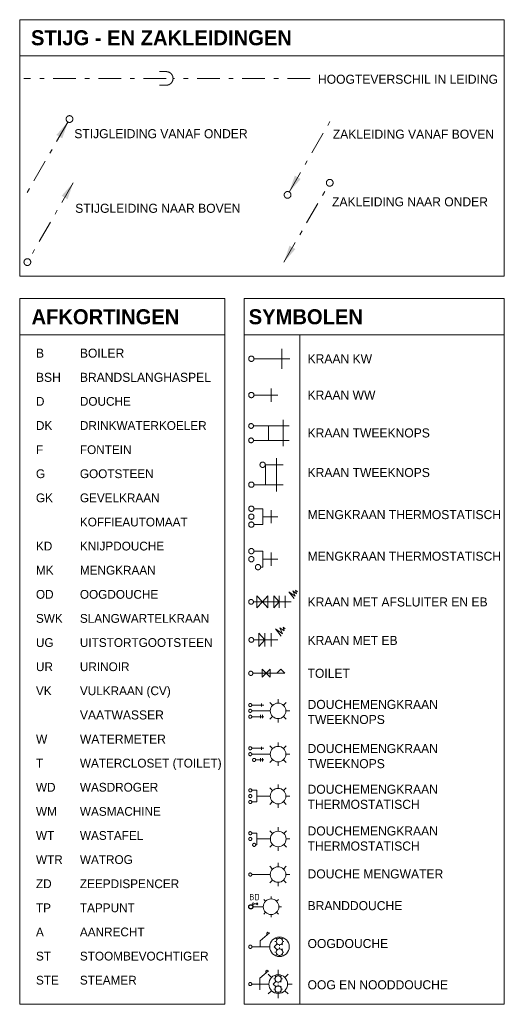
# Model space of a CAD drawing. Header units: millimetres. Extents: x -110 to 115249113, y -20 to 551969128.
# Tile 2 of 17: x 115108950 to 115114310, y 551925400 to 551936287. Entities that reach past the tile are written whole.
import ezdxf
from ezdxf.enums import TextEntityAlignment as Align

# ---------------------------------------------------------------- set-up
doc = ezdxf.new("R2010")
doc.units = ezdxf.units.MM
doc.header["$LTSCALE"] = 50
for name, pattern in [('2322109', [10, 5, -2, 1, -2]), ('2322109_a', [10, 5, -2, 1, -2]), ('2322110', [10, 5, -1, 1, -1, 1, -1])]:
    doc.linetypes.add(name, pattern=pattern)
doc.layers.get('0').update_dxf_attribs({"lineweight": 5})
doc.layers.add('CAG RENVOOI STAMP', color=2, linetype='Continuous', lineweight=20)
doc.layers.add('WL531---', color=5, linetype='2322109')
doc.styles.add('B-01', font='b-gbp')
doc.styles.add('Diameter', font='arial.ttf')
doc.styles.add('STABICAD-012', font='ISOCP.SHX', dxfattribs={"height": 60})
doc.styles.get("Standard").update_dxf_attribs({"font": 'arial.ttf'})

# ---------------------------------------------------------------- blocks, each defined once
blk = doc.blocks.new('A$7E4C2E342D2')
at = {"layer": 'CAG RENVOOI STAMP', "linetype": '2322109'}
blk.add_hatch(color=2, dxfattribs=at).paths.add_polyline_path([(0, 0), (61, 181), (126, 144)], flags=0)
blk.add_line((506, 877, 0), (506, 877, 1), dxfattribs=at)
at = {"layer": 'CAG RENVOOI STAMP', "color": 2, "linetype": '2322109_a'}
blk.add_line((0, 0, 1), (488, 844, 1), dxfattribs=at)
at = {"layer": 'CAG RENVOOI STAMP', "color": 2, "linetype": '2322109'}
blk.add_circle((506, 877, 1), 37.5, dxfattribs=at)
blk = doc.blocks.new('A$C3b7d6bf8')
at = {"color": 0, "linetype": 'Continuous'}
for p, q in [((0, 0, 950), (0, -150, 950)), ((0, 0, 950), (135, 0, 950)), ((85, 50, 950), (85, -200, 950)), ((-85, -150, 950), (135, -150, 950))]:
    blk.add_line(p, q, dxfattribs=at)
blk = doc.blocks.new('A$C65c990bf')
at = {"color": 2, "linetype": 'Continuous'}
for p, q in [((0, 60), (65, 60)), ((65, -60), (65, 60)), ((65, 0), (180, 0)), ((130, -50), (130, 50)), ((0, -60), (65, -60))]:
    blk.add_line(p, q, dxfattribs=at)
blk = doc.blocks.new('*U262')
at = {"color": 0, "linetype": '2322109'}
blk.add_circle((0, 0), 20, dxfattribs=at)
at = {"color": 2}
for tag in ['CODE', 'CODE2', 'SECTIONCODE', 'INDICATIONTEXT', 'LABEL', 'POSITIONCODE']:
    blk.add_attdef(tag, (0, 0), '', height=1.2, dxfattribs=at)
at = {"color": 1}
blk.add_attdef('PRODUCTCODE', (0, 0), '', height=1.8, dxfattribs=at)
blk = doc.blocks.new('*U263')
at = {"color": 0, "linetype": '2322110'}
blk.add_circle((0, 0), 20, dxfattribs=at)
at = {"color": 2}
for tag in ['CODE', 'CODE2', 'SECTIONCODE', 'INDICATIONTEXT', 'LABEL', 'POSITIONCODE']:
    blk.add_attdef(tag, (0, 0), '', height=1.2, dxfattribs=at)
at = {"color": 1}
blk.add_attdef('PRODUCTCODE', (0, 0), '', height=1.8, dxfattribs=at)
blk = doc.blocks.new('*U264')
at = {"color": 0, "linetype": '2322110'}
blk.add_circle((0, 0), 20, dxfattribs=at)
at = {"color": 2}
for tag in ['CODE', 'CODE2', 'SECTIONCODE', 'INDICATIONTEXT', 'LABEL', 'POSITIONCODE']:
    blk.add_attdef(tag, (0, 0), '', height=1.2, dxfattribs=at)
at = {"color": 1}
blk.add_attdef('PRODUCTCODE', (0, 0), '', height=1.8, dxfattribs=at)
blk = doc.blocks.new('A$C661c9060')
at = {"color": 2, "linetype": 'Continuous'}
for p, q in [((0, 60), (65, 60)), ((65, -60), (65, 60)), ((65, 0), (180, 0)), ((130, -50), (130, 50)), ((50, -60), (65, -60))]:
    blk.add_line(p, q, dxfattribs=at)
blk = doc.blocks.new('*U266')
at = {"color": 0, "linetype": '2322109'}
blk.add_circle((0, 0), 20, dxfattribs=at)
at = {"color": 2}
for tag in ['CODE', 'CODE2', 'SECTIONCODE', 'INDICATIONTEXT', 'LABEL', 'POSITIONCODE']:
    blk.add_attdef(tag, (0, 0), '', height=1.2, dxfattribs=at)
at = {"color": 1}
blk.add_attdef('PRODUCTCODE', (0, 0), '', height=1.8, dxfattribs=at)
blk = doc.blocks.new('*U267')
at = {"color": 0, "linetype": '2322110'}
blk.add_circle((0, 0), 20, dxfattribs=at)
at = {"color": 2}
for tag in ['CODE', 'CODE2', 'SECTIONCODE', 'INDICATIONTEXT', 'LABEL', 'POSITIONCODE']:
    blk.add_attdef(tag, (0, 0), '', height=1.2, dxfattribs=at)
at = {"color": 1}
blk.add_attdef('PRODUCTCODE', (0, 0), '', height=1.8, dxfattribs=at)
blk = doc.blocks.new('*U268')
at = {"color": 0, "linetype": '2322110'}
blk.add_circle((0, 0), 20, dxfattribs=at)
at = {"color": 2}
for tag in ['CODE', 'CODE2', 'SECTIONCODE', 'INDICATIONTEXT', 'LABEL', 'POSITIONCODE']:
    blk.add_attdef(tag, (0, 0), '', height=1.2, dxfattribs=at)
at = {"color": 1}
blk.add_attdef('PRODUCTCODE', (0, 0), '', height=1.8, dxfattribs=at)
blk = doc.blocks.new('*U269')
at = {"color": 0, "linetype": '2322109'}
blk.add_circle((0, 0), 20, dxfattribs=at)
at = {"color": 2}
for tag in ['CODE', 'CODE2', 'SECTIONCODE', 'INDICATIONTEXT', 'LABEL', 'POSITIONCODE']:
    blk.add_attdef(tag, (0, 0), '', height=1.2, dxfattribs=at)
at = {"color": 1}
blk.add_attdef('PRODUCTCODE', (0, 0), '', height=1.8, dxfattribs=at)
blk = doc.blocks.new('*U270')
at = {"color": 0, "linetype": '2322110'}
blk.add_circle((0, 0), 20, dxfattribs=at)
at = {"color": 2}
for tag in ['CODE', 'CODE2', 'SECTIONCODE', 'INDICATIONTEXT', 'LABEL', 'POSITIONCODE']:
    blk.add_attdef(tag, (0, 0), '', height=1.2, dxfattribs=at)
at = {"color": 1}
blk.add_attdef('PRODUCTCODE', (0, 0), '', height=1.8, dxfattribs=at)
blk = doc.blocks.new('A$Cf32a37d3')
at = {"color": 2, "linetype": 'Continuous'}
for p, q in [((101, 75), (216, 171)), ((181, 167), (195, 179)), ((181, 142), (181, 167)), ((216, 171), (195, 179)), ((218, 0), (0, 0)), ((101, 0), (101, 75)), ((310, 37), (273, 0)), ((310, -37), (273, 0)), ((298, 65), (283, 65)), ((310, 93), (299, 104)), ((310, 37), (299, 26)), ((338, 105), (338, 120)), ((338, 25), (338, 10)), ((366, 93), (377, 104)), ((366, 37), (377, 26)), ((378, 65), (393, 65)), ((298, -65), (283, -65)), ((310, -37), (299, -26)), ((310, -93), (299, -104)), ((338, -25), (338, -10)), ((338, -105), (338, -120)), ((366, -37), (377, -26)), ((366, -93), (377, -104)), ((378, -65), (393, -65))]:
    blk.add_line(p, q, dxfattribs=at)
for centre, radius in [((338, 0), 120), ((338, 65), 40), ((338, -65), 40)]:
    blk.add_circle(centre, radius, dxfattribs=at)
blk = doc.blocks.new('*U276')
at = {"color": 0, "linetype": '2322109'}
blk.add_circle((0, 0), 20, dxfattribs=at)
at = {"color": 1, "linetype": 'Continuous'}
blk.add_attdef('PRODUCTCODE', (0, 0), '', height=1.8, dxfattribs=at)
at = {"color": 2, "linetype": 'Continuous'}
for tag in ['CODE', 'CODE2', 'INDICATIONTEXT', 'LABEL', 'POSITIONCODE', 'SECTIONCODE']:
    blk.add_attdef(tag, (0, 0), '', height=1.2, dxfattribs=at)
blk = doc.blocks.new('*U277')
at = {"color": 0, "linetype": '2322109'}
blk.add_circle((0, 0), 20, dxfattribs=at)
at = {"color": 1}
blk.add_attdef('PRODUCTCODE', (0, 0), '', height=1.8, dxfattribs=at)
at = {"color": 2}
for tag in ['CODE', 'CODE2', 'INDICATIONTEXT', 'LABEL', 'POSITIONCODE', 'SECTIONCODE']:
    blk.add_attdef(tag, (0, 0), '', height=1.2, dxfattribs=at)
blk = doc.blocks.new('*U278')
at = {"color": 0, "linetype": '2322110'}
blk.add_circle((0, 0), 20, dxfattribs=at)
at = {"color": 1}
blk.add_attdef('PRODUCTCODE', (0, 0), '', height=1.8, dxfattribs=at)
at = {"color": 2}
for tag in ['CODE', 'CODE2', 'INDICATIONTEXT', 'LABEL', 'POSITIONCODE', 'SECTIONCODE']:
    blk.add_attdef(tag, (0, 0), '', height=1.2, dxfattribs=at)
blk = doc.blocks.new('*U279')
at = {"color": 0, "linetype": '2322110'}
blk.add_circle((0, 0), 20, dxfattribs=at)
at = {"color": 1}
blk.add_attdef('PRODUCTCODE', (0, 0), '', height=1.8, dxfattribs=at)
at = {"color": 2}
for tag in ['CODE', 'CODE2', 'INDICATIONTEXT', 'LABEL', 'POSITIONCODE', 'SECTIONCODE']:
    blk.add_attdef(tag, (0, 0), '', height=1.2, dxfattribs=at)
blk = doc.blocks.new('A$C57f8aca0')
at = {"color": 2, "linetype": 'Continuous'}
for p, q in [((338, 100), (338, 150)), ((0, 75), (65, 75)), ((65, -75), (65, 75)), ((238, 0), (65, 0)), ((267, 71), (232, 106)), ((409, 71), (444, 106)), ((438, 0), (488, 0)), ((50, -75), (65, -75)), ((267, -71), (232, -106)), ((338, -100), (338, -150)), ((409, -71), (444, -106))]:
    blk.add_line(p, q, dxfattribs=at)
blk.add_circle((338, 0), 100, dxfattribs=at)
blk = doc.blocks.new('A$C47e92765')
at = {"color": 2, "linetype": 'Continuous'}
for p, q in [((338, 100), (338, 150)), ((0, 75), (65, 75)), ((65, -75), (65, 75)), ((238, 0), (65, 0)), ((267, 71), (232, 106)), ((409, 71), (444, 106)), ((438, 0), (488, 0)), ((0, -75), (65, -75)), ((267, -71), (232, -106)), ((338, -100), (338, -150)), ((409, -71), (444, -106))]:
    blk.add_line(p, q, dxfattribs=at)
blk.add_circle((338, 0), 100, dxfattribs=at)
blk = doc.blocks.new('*U282')
at = {"color": 0, "linetype": '2322109'}
blk.add_circle((0, 0), 20, dxfattribs=at)
at = {"color": 1, "linetype": 'Continuous'}
blk.add_attdef('PRODUCTCODE', (0, 0), '', height=1.8, dxfattribs=at)
at = {"color": 2, "linetype": 'Continuous'}
for tag in ['CODE', 'CODE2', 'INDICATIONTEXT', 'LABEL', 'POSITIONCODE', 'SECTIONCODE']:
    blk.add_attdef(tag, (0, 0), '', height=1.2, dxfattribs=at)
blk = doc.blocks.new('*U283')
at = {"color": 0, "linetype": '2322110'}
blk.add_circle((0, 0), 20, dxfattribs=at)
at = {"color": 1, "linetype": 'Continuous'}
blk.add_attdef('PRODUCTCODE', (0, 0), '', height=1.8, dxfattribs=at)
at = {"color": 2, "linetype": 'Continuous'}
for tag in ['CODE', 'CODE2', 'INDICATIONTEXT', 'LABEL', 'POSITIONCODE', 'SECTIONCODE']:
    blk.add_attdef(tag, (0, 0), '', height=1.2, dxfattribs=at)
blk = doc.blocks.new('*U284')
at = {"color": 0, "linetype": '2322110'}
blk.add_circle((0, 0), 20, dxfattribs=at)
at = {"color": 1, "linetype": 'Continuous'}
blk.add_attdef('PRODUCTCODE', (0, 0), '', height=1.8, dxfattribs=at)
at = {"color": 2, "linetype": 'Continuous'}
for tag in ['CODE', 'CODE2', 'INDICATIONTEXT', 'LABEL', 'POSITIONCODE', 'SECTIONCODE']:
    blk.add_attdef(tag, (0, 0), '', height=1.2, dxfattribs=at)
blk = doc.blocks.new('A$C0135aae4')
at = {"color": 2, "linetype": 'Continuous'}
for p, q in [((338, 100), (338, 150)), ((0, 75), (155, 75)), ((238, 0), (0, 0)), ((126, 55), (126, 95)), ((267, 71), (232, 106)), ((409, 71), (444, 106)), ((438, 0), (488, 0)), ((50, -75), (155, -75)), ((113, -93), (113, -53)), ((138, -93), (138, -53)), ((267, -71), (232, -106)), ((338, -100), (338, -150)), ((409, -71), (444, -106))]:
    blk.add_line(p, q, dxfattribs=at)
blk.add_circle((338, 0), 100, dxfattribs=at)
blk = doc.blocks.new('*U286')
at = {"color": 0, "linetype": '2322109'}
blk.add_circle((0, 0), 20, dxfattribs=at)
at = {"color": 1}
blk.add_attdef('PRODUCTCODE', (0, 0), '', height=1.8, dxfattribs=at)
at = {"color": 2}
for tag in ['CODE', 'CODE2', 'INDICATIONTEXT', 'LABEL', 'POSITIONCODE', 'SECTIONCODE']:
    blk.add_attdef(tag, (0, 0), '', height=1.2, dxfattribs=at)
blk = doc.blocks.new('*U287')
at = {"color": 0, "linetype": '2322110'}
blk.add_circle((0, 0), 20, dxfattribs=at)
at = {"color": 1}
blk.add_attdef('PRODUCTCODE', (0, 0), '', height=1.8, dxfattribs=at)
at = {"color": 2}
for tag in ['CODE', 'CODE2', 'INDICATIONTEXT', 'LABEL', 'POSITIONCODE', 'SECTIONCODE']:
    blk.add_attdef(tag, (0, 0), '', height=1.2, dxfattribs=at)
blk = doc.blocks.new('*U288')
at = {"color": 0, "linetype": '2322110'}
blk.add_circle((0, 0), 20, dxfattribs=at)
at = {"color": 1}
blk.add_attdef('PRODUCTCODE', (0, 0), '', height=1.8, dxfattribs=at)
at = {"color": 2}
for tag in ['CODE', 'CODE2', 'INDICATIONTEXT', 'LABEL', 'POSITIONCODE', 'SECTIONCODE']:
    blk.add_attdef(tag, (0, 0), '', height=1.2, dxfattribs=at)
blk = doc.blocks.new('A$Cbe56eea4')
at = {"color": 2, "linetype": 'Continuous'}
for p, q in [((338, 100), (338, 150)), ((0, 75), (155, 75)), ((238, 0), (0, 0)), ((126, 55), (126, 95)), ((267, 71), (232, 106)), ((409, 71), (444, 106)), ((438, 0), (488, 0)), ((0, -75), (155, -75)), ((113, -93), (113, -53)), ((138, -93), (138, -53)), ((267, -71), (232, -106)), ((338, -100), (338, -150)), ((409, -71), (444, -106))]:
    blk.add_line(p, q, dxfattribs=at)
blk.add_circle((338, 0), 100, dxfattribs=at)
blk = doc.blocks.new('*U294')
at = {"color": 0, "linetype": '2322109'}
blk.add_circle((0, 0), 20, dxfattribs=at)
at = {"color": 1}
blk.add_attdef('PRODUCTCODE', (0, 0), '', height=1.8, dxfattribs=at)
at = {"color": 2}
for tag in ['CODE', 'CODE2', 'INDICATIONTEXT', 'LABEL', 'POSITIONCODE', 'SECTIONCODE']:
    blk.add_attdef(tag, (0, 0), '', height=1.2, dxfattribs=at)
blk = doc.blocks.new('*U295')
at = {"color": 0, "linetype": '2322110'}
blk.add_circle((0, 0), 20, dxfattribs=at)
at = {"color": 1}
blk.add_attdef('PRODUCTCODE', (0, 0), '', height=1.8, dxfattribs=at)
at = {"color": 2}
for tag in ['CODE', 'CODE2', 'INDICATIONTEXT', 'LABEL', 'POSITIONCODE', 'SECTIONCODE']:
    blk.add_attdef(tag, (0, 0), '', height=1.2, dxfattribs=at)
blk = doc.blocks.new('*U296')
at = {"color": 0, "linetype": '2322110'}
blk.add_circle((0, 0), 20, dxfattribs=at)
at = {"color": 1}
blk.add_attdef('PRODUCTCODE', (0, 0), '', height=1.8, dxfattribs=at)
at = {"color": 2}
for tag in ['CODE', 'CODE2', 'INDICATIONTEXT', 'LABEL', 'POSITIONCODE', 'SECTIONCODE']:
    blk.add_attdef(tag, (0, 0), '', height=1.2, dxfattribs=at)
blk = doc.blocks.new('A$Cbccaf4a8')
at = {"color": 2, "linetype": 'Continuous'}
for p, q in [((161, 82.8), (214.8, 47.2)), ((204.7, 28.1), (161, 82.8)), ((214.8, 47.2), (193.5, 90.9)), ((193.5, 90.9), (225.8, 68.2)), ((225.8, 68.2), (218, 97)), ((218, 97), (234.4, 84.4)), ((0, 0), (180, 0)), ((35, 50), (35, -50)), ((35, 50), (80, 0)), ((35, -50), (80, 0)), ((80, 50), (80, -50)), ((130, 50), (130, -50))]:
    blk.add_line(p, q, dxfattribs=at)
blk = doc.blocks.new('A$C5584e523')
at = {"color": 2, "linetype": 'Continuous'}
for p, q in [((295, 82.8), (348.8, 47.2)), ((338.7, 28.1), (295, 82.8)), ((348.8, 47.2), (327.5, 90.9)), ((327.5, 90.9), (359.8, 68.2)), ((359.8, 68.2), (352, 97)), ((352, 97), (368.4, 84.4)), ((0, 0), (314, 0)), ((29, 50), (29, -50)), ((29, 50), (74, 0)), ((29, -50), (74, 0)), ((119, 50), (74, 0)), ((119, -50), (74, 0)), ((119, 50), (119, -50)), ((169, 50), (169, -50)), ((169, 50), (214, 0)), ((169, -50), (214, 0)), ((214, 50), (214, -50)), ((264, 50), (264, -50))]:
    blk.add_line(p, q, dxfattribs=at)
blk = doc.blocks.new('*U299')
at = {"color": 0, "linetype": '2322109'}
blk.add_circle((0, 0), 20, dxfattribs=at)
at = {"color": 2, "linetype": 'Continuous'}
for tag in ['CODE', 'CODE2', 'SECTIONCODE', 'INDICATIONTEXT', 'LABEL', 'POSITIONCODE']:
    blk.add_attdef(tag, (0, 0), '', height=1.2, dxfattribs=at)
at = {"color": 1, "linetype": 'Continuous'}
blk.add_attdef('PRODUCTCODE', (0, 0), '', height=1.8, dxfattribs=at)
blk = doc.blocks.new('*U300')
at = {"color": 0, "linetype": '2322109'}
blk.add_circle((0, 0), 20, dxfattribs=at)
at = {"color": 2, "linetype": 'Continuous'}
for tag in ['CODE', 'CODE2', 'SECTIONCODE', 'INDICATIONTEXT', 'LABEL', 'POSITIONCODE']:
    blk.add_attdef(tag, (0, 0), '', height=1.2, dxfattribs=at)
at = {"color": 1, "linetype": 'Continuous'}
blk.add_attdef('PRODUCTCODE', (0, 0), '', height=1.8, dxfattribs=at)
blk = doc.blocks.new('A$Cb6c238f5')
at = {"color": 2, "linetype": 'Continuous', "lineweight": -2}
for p, q in [((338, 100), (338, 150)), ((238, 0), (0, 0)), ((267, 71), (232, 106)), ((409, 71), (444, 106)), ((438, 0), (488, 0)), ((267, -71), (232, -106)), ((338, -100), (338, -150)), ((409, -71), (444, -106))]:
    blk.add_line(p, q, dxfattribs=at)
blk.add_circle((338, 0), 100, dxfattribs=at)
blk = doc.blocks.new('*U302')
at = {"color": 0, "linetype": '2322110'}
blk.add_circle((0, 0), 20, dxfattribs=at)
at = {"color": 1, "linetype": 'Continuous'}
blk.add_attdef('PRODUCTCODE', (0, 0), '', height=1.8, dxfattribs=at)
at = {"color": 2, "linetype": 'Continuous'}
for tag in ['CODE', 'CODE2', 'INDICATIONTEXT', 'LABEL', 'POSITIONCODE', 'SECTIONCODE']:
    blk.add_attdef(tag, (0, 0), '', height=1.2, dxfattribs=at)
blk = doc.blocks.new('A$C1fc4fd07')
at = {"color": 0, "linetype": 'Continuous'}
for p, q in [((0, 75), (0, 175)), ((28, 127.6), (19.1, 136.5)), ((36.8, 136.5), (19.1, 136.5)), ((28, 162.6), (28, 127.6)), ((28, 127.6), (36.8, 136.5)), ((-75, 0), (-100, 0)), ((-53, 53), (-70.7, 70.7)), ((53, 53), (70.7, 70.7)), ((75, 0), (100, 0)), ((-53, -53), (-70.7, -70.7)), ((0, -75), (0, -100)), ((53, -53), (70.7, -70.7))]:
    blk.add_line(p, q, dxfattribs=at)
for centre, radius in [((28, 172.6), 10), ((0, 0), 75)]:
    blk.add_circle(centre, radius, dxfattribs=at)
at = {"color": 0, "linetype": 'Continuous', "style": 'STABICAD-012'}
blk.add_attdef('INDICATIONTEXT', text='', height=60, dxfattribs=at).set_placement((200, 151.3), align=Align.MIDDLE)
blk = doc.blocks.new('*U305')
at = {"color": 0, "linetype": '2322109'}
blk.add_circle((0, 0), 20, dxfattribs=at)
at = {"color": 2, "linetype": 'Continuous'}
for tag in ['CODE', 'CODE2', 'SECTIONCODE', 'INDICATIONTEXT', 'LABEL', 'POSITIONCODE']:
    blk.add_attdef(tag, (0, 0), '', height=1.2, dxfattribs=at)
at = {"color": 1, "linetype": 'Continuous'}
blk.add_attdef('PRODUCTCODE', (0, 0), '', height=1.8, dxfattribs=at)
blk = doc.blocks.new('A$7E4C2C29363CA')
at = {"layer": 'CAG RENVOOI STAMP', "color": 2, "linetype": 'Continuous'}
ref = blk.add_blockref('A$C1fc4fd07', (271, 126), dxfattribs=dict(at, xscale=1.26, yscale=1.26, zscale=1.26, rotation=90))
ref.add_attrib('INDICATIONTEXT', 'BD', dxfattribs={"layer": '0', "color": 0, "linetype": 'Continuous', "height": 75.6, "style": 'STABICAD-012'}).set_placement((70, 244), align=Align.MIDDLE)
at = {"layer": 'WL531---', "linetype": '2322109', "xscale": 1.26, "yscale": 1.26, "zscale": 1.26, "rotation": 90}
blk.add_blockref('*U305', (25, 126), dxfattribs=at)
blk = doc.blocks.new('A$C40672a4a')
at = {"color": 2, "linetype": 'Continuous'}
for p, q in [((101, 75), (216, 171)), ((181, 167), (195, 179)), ((181, 142), (181, 167)), ((216, 171), (195, 179)), ((253, 85), (211, 127)), ((338, 180), (338, 120)), ((423, 85), (465, 127)), ((218, 0), (0, 0)), ((101, 0), (101, 75)), ((101, 0), (101, -75)), ((310, 37), (273, 0)), ((310, -37), (273, 0)), ((298, 65), (283, 65)), ((310, 93), (299, 104)), ((310, 37), (299, 26)), ((338, 105), (338, 120)), ((338, 25), (338, 10)), ((366, 93), (377, 104)), ((366, 37), (377, 26)), ((378, 65), (393, 65)), ((458, 0), (518, 0)), ((253, -85), (211, -127)), ((298, -65), (283, -65)), ((310, -37), (299, -26)), ((310, -93), (299, -104)), ((338, -25), (338, -10)), ((338, -105), (338, -120)), ((338, -120), (338, -180)), ((366, -37), (377, -26)), ((366, -93), (377, -104)), ((378, -65), (393, -65)), ((423, -85), (465, -127))]:
    blk.add_line(p, q, dxfattribs=at)
for centre, radius in [((338, 0), 120), ((338, 65), 40), ((338, -65), 40)]:
    blk.add_circle(centre, radius, dxfattribs=at)
blk = doc.blocks.new('*U307')
at = {"color": 0, "linetype": '2322109'}
blk.add_circle((0, 0), 20, dxfattribs=at)
at = {"color": 1, "linetype": 'Continuous'}
blk.add_attdef('PRODUCTCODE', (0, 0), '', height=1.8, dxfattribs=at)
at = {"color": 2, "linetype": 'Continuous'}
for tag in ['CODE', 'CODE2', 'INDICATIONTEXT', 'LABEL', 'POSITIONCODE', 'SECTIONCODE']:
    blk.add_attdef(tag, (0, 0), '', height=1.2, dxfattribs=at)
blk = doc.blocks.new('A$7E4C2C332A327')
at = {"layer": 'CAG RENVOOI STAMP', "color": 2, "linetype": 'Continuous'}
for p, q in [((0, 44.098425), (352.7874, 44.098425)), ((191.093175, 0), (102.896325, 88.19685)), ((191.093175, 88.19685), (102.896325, 0)), ((102.896325, 88.19685), (102.896325, 0)), ((191.093175, 88.19685), (191.093175, 0)), ((306.925038, 88.19685), (264.59055, 44.098425)), ((352.7874, 44.098425), (306.925038, 88.19685))]:
    blk.add_line(p, q, dxfattribs=at)
blk = doc.blocks.new('A$7E4C2E35132EF')
at = {"layer": 'CAG RENVOOI STAMP', "linetype": '2322109'}
blk.add_hatch(color=2, dxfattribs=at).paths.add_polyline_path([(56, 70), (118, 251), (182, 214)], flags=0)
at = {"layer": 'CAG RENVOOI STAMP', "color": 2, "linetype": '2322109_a'}
blk.add_line((56, 70, 0), (544, 914, 0), dxfattribs=at)
at = {"layer": 'CAG RENVOOI STAMP', "linetype": '2322109'}
blk.add_line((38, 38, 0), (38, 38, 0), dxfattribs=at)
at = {"layer": 'CAG RENVOOI STAMP', "color": 2, "linetype": '2322109'}
blk.add_circle((38, 38, 0), 37.5, dxfattribs=at)
blk = doc.blocks.new('A$7E4C2E35252C0')
at = {"layer": 'CAG RENVOOI STAMP', "linetype": '2322109'}
blk.add_hatch(color=2, dxfattribs=at).paths.add_polyline_path([(488, 844), (426, 663), (361, 701)], flags=0)
blk.add_line((506, 877, 0), (506, 877, 0), dxfattribs=at)
at = {"layer": 'CAG RENVOOI STAMP', "color": 2, "linetype": '2322109_a'}
blk.add_line((488, 844, 0), (0, 0, 0), dxfattribs=at)
at = {"layer": 'CAG RENVOOI STAMP', "color": 2, "linetype": '2322109'}
blk.add_circle((506, 877, 0), 37.5, dxfattribs=at)
blk = doc.blocks.new('A$7E4C2E35341C')
at = {"layer": 'CAG RENVOOI STAMP', "linetype": '2322109'}
blk.add_hatch(color=2, dxfattribs=at).paths.add_polyline_path([(544, 914), (482, 733), (418, 771)], flags=0)
at = {"layer": 'CAG RENVOOI STAMP', "color": 2, "linetype": '2322109_a'}
blk.add_line((544, 914, 0), (56, 70, 0), dxfattribs=at)
at = {"layer": 'CAG RENVOOI STAMP', "linetype": '2322109'}
blk.add_line((38, 38, -750), (38, 38, 0), dxfattribs=at)
at = {"layer": 'CAG RENVOOI STAMP', "color": 2, "linetype": '2322109'}
blk.add_circle((38, 38, 0), 37.5, dxfattribs=at)
blk = doc.blocks.new('A$7E4C2E36B32F')
at = {"layer": 'CAG RENVOOI STAMP', "color": 2, "linetype": 'Continuous'}
for p, q in [((308, 220), (308, 0)), ((0, 110), (397, 110))]:
    blk.add_line(p, q, dxfattribs=at)
blk = doc.blocks.new('A$7E4C2E362E2F8')
at = {"layer": 'CAG RENVOOI STAMP', "color": 2, "linetype": 'Continuous'}
for p, q in [((190.945755, 146.88135), (190.945755, 0)), ((0, 73.440675), (264.38643, 73.440675))]:
    blk.add_line(p, q, dxfattribs=at)
blk = doc.blocks.new('A$7E4C2E3639324')
at = {"layer": 'CAG RENVOOI STAMP', "color": 2, "linetype": 'Continuous'}
for p, q in [((0, 224.91), (396.9, 224.91)), ((165.375, 224.91), (165.375, 66.15)), ((330.75, 291.06), (330.75, 0)), ((0, 66.15), (396.9, 66.15))]:
    blk.add_line(p, q, dxfattribs=at)

msp = doc.modelspace()

# ---------------------------------------------------------------- linework, layer by layer
at = {"layer": 'CAG RENVOOI STAMP', "linetype": 'Continuous'}
for p, q in [((115108950, 551933453), (115108950, 551936287)), ((115108950, 551936287, 0), (115114310, 551936287, 0)), ((115114310, 551933453), (115114310, 551936287)), ((115108954, 551935889, 0), (115114310, 551935889, 0)), ((115108950, 551933453), (115114310, 551933453)), ((115108950, 551933203), (115111218, 551933203)), ((115108950, 551933203), (115108950, 551925400)), ((115111218, 551933203), (115111218, 551925400)), ((115114310, 551933203), (115111431, 551933203)), ((115111431, 551933203), (115111431, 551925400)), ((115114310, 551933203), (115114310, 551925400)), ((115108950, 551932804), (115111218, 551932804)), ((115114310, 551932803), (115111431, 551932803)), ((115112050, 551932803), (115112050, 551925400)), ((115108950, 551925400), (115111218, 551925400)), ((115111431, 551925400), (115114310, 551925400))]:
    msp.add_line(p, q, dxfattribs=at)
at = {"layer": 'CAG RENVOOI STAMP', "linetype": '2322109'}
for p, q in [((115110571, 551935638, 0), (115108995, 551935638, 0)), ((115110571, 551935713, 0), (115110496, 551935713, 0)), ((115110571, 551935638, -450), (115110571, 551935638, 0)), ((115112162, 551935638, -450), (115110646, 551935638, -450)), ((115110571, 551935563, 0), (115110496, 551935563, 0))]:
    msp.add_line(p, q, dxfattribs=at)
at = {"layer": 'CAG RENVOOI STAMP', "color": 5, "linetype": '2322109'}
for centre, radius in [((115111512, 551932538), 29.4), ((115111509, 551931795), 26.5), ((115111506, 551929060), 23.5)]:
    msp.add_circle(centre, radius, dxfattribs=at)
at = {"layer": 'CAG RENVOOI STAMP', "color": 1, "linetype": '2322109'}
msp.add_circle((115111512, 551932137), 29.4, dxfattribs=at)
at = {"layer": 'CAG RENVOOI STAMP', "color": 1, "linetype": '2322110'}
msp.add_circle((115111509, 551931636), 26.5, dxfattribs=at)
at = {"layer": 'CAG RENVOOI STAMP', "linetype": '2322109'}
msp.add_arc((115110571, 551935638, 0), 75, 270, 90, dxfattribs=at)

# ---------------------------------------------------------------- block references
at = {"layer": 'CAG RENVOOI STAMP'}
for name, p in [('A$7E4C2E35252C0', (115108995, 551934312)), ('A$7E4C2E35132EF', (115111875, 551934312)), ('A$7E4C2E35341C', (115108997, 551933569)), ('A$7E4C2E342D2', (115111873, 551933607)), ('A$7E4C2E36B32F', (115111542, 551932428)), ('A$7E4C2E362E2F8', (115111542, 551932063)), ('A$7E4C2E3639324', (115111535, 551931570)), ('A$7E4C2C332A327', (115111530, 551929016))]:
    msp.add_blockref(name, p, dxfattribs=at)
at = {"layer": 'CAG RENVOOI STAMP', "color": 2, "linetype": 'Continuous', "xscale": 1.47, "yscale": 1.47, "zscale": 1.47}
msp.add_blockref('A$C3b7d6bf8', (115111667, 551931366, -1396), dxfattribs=at)
at = {"layer": 'CAG RENVOOI STAMP', "color": 5, "linetype": '2322109'}
for name, p, xscale, yscale, zscale in [('*U269', (115111637, 551931366, -1396), 1.47, 1.47, 1.47), ('*U262', (115111512, 551930880), 1.47, 1.47, 1.47), ('*U266', (115111512, 551930411), 1.47, 1.47, 1.47), ('*U300', (115111509, 551929850), 1.322952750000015, 1.322952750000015, 1.322952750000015), ('*U299', (115111512, 551929429), 1.322952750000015, 1.322952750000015, 1.322952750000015), ('*U294', (115111500, 551928709), 0.8601292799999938, 0.8601292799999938, 0.8601292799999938), ('*U286', (115111500, 551928231), 0.8601292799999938, 0.8601292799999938, 0.8601292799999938), ('*U282', (115111500, 551927766), 0.8601292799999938, 0.8601292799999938, 0.8601292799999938), ('*U277', (115111500, 551927292), 0.8601292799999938, 0.8601292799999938, 0.8601292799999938), ('*U276', (115111501, 551926036), 0.9000000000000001, 0.9000000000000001, 0.9000000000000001), ('*U307', (115111500, 551925624), 0.8640000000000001, 0.8640000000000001, 0.8640000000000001)]:
    msp.add_blockref(name, p, dxfattribs=dict(at, xscale=xscale, yscale=yscale, zscale=zscale))
at = {"layer": 'CAG RENVOOI STAMP', "color": 1, "linetype": '2322110'}
for name, p, xscale, yscale, zscale in [('*U270', (115111512, 551931146), 1.47, 1.47, 1.47), ('*U263', (115111512, 551930704), 1.47, 1.47, 1.47), ('*U267', (115111586, 551930234), 1.47, 1.47, 1.47), ('*U295', (115111500, 551928580), 0.860129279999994, 0.860129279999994, 0.860129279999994), ('*U287', (115111543, 551928102), 0.860129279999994, 0.860129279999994, 0.860129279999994), ('*U283', (115111500, 551927637), 0.860129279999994, 0.860129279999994, 0.860129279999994), ('*U278', (115111543, 551927163), 0.860129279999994, 0.860129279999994, 0.860129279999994)]:
    msp.add_blockref(name, p, dxfattribs=dict(at, xscale=xscale, yscale=yscale, zscale=zscale))
at = {"layer": 'CAG RENVOOI STAMP'}
for name, p, xscale, yscale, zscale in [('A$C65c990bf', (115111542, 551930792), 1.47, 1.47, 1.47), ('A$C661c9060', (115111542, 551930322), 1.47, 1.47, 1.47), ('A$C5584e523', (115111536, 551929850), 1.322952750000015, 1.322952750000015, 1.322952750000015), ('A$Cbccaf4a8', (115111542, 551929429), 1.469947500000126, 1.469947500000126, 1.469947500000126), ('A$Cbe56eea4', (115111517, 551928645), 0.860129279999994, 0.860129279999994, 0.860129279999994), ('A$C0135aae4', (115111517, 551928166), 0.860129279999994, 0.860129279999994, 0.860129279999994), ('A$C47e92765', (115111517, 551927702), 0.8601292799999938, 0.8601292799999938, 0.8601292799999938), ('A$C57f8aca0', (115111517, 551927228), 0.8640000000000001, 0.8640000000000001, 0.8640000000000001), ('A$Cb6c238f5', (115111517, 551926835), 0.860129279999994, 0.860129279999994, 0.860129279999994), ('A$7E4C2C29363CA', (115111483, 551926363), 0.9142857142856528, 0.9142857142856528, 0.9142857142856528), ('A$Cf32a37d3', (115111519, 551926036), 0.9000000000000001, 0.9000000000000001, 0.9000000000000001), ('A$C40672a4a', (115111517, 551925624), 0.8640000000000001, 0.8640000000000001, 0.8640000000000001)]:
    msp.add_blockref(name, p, dxfattribs=dict(at, xscale=xscale, yscale=yscale, zscale=zscale))
at = {"layer": 'CAG RENVOOI STAMP', "color": 30, "linetype": '2322110'}
for name, p, xscale, yscale, zscale in [('*U264', (115111512, 551930792), 1.47, 1.47, 1.47), ('*U268', (115111512, 551930322), 1.47, 1.47, 1.47), ('*U296', (115111500, 551928645), 0.860129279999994, 0.860129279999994, 0.860129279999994), ('*U288', (115111500, 551928166), 0.860129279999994, 0.860129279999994, 0.860129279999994), ('*U284', (115111500, 551927702), 0.860129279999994, 0.860129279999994, 0.860129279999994), ('*U279', (115111500, 551927228), 0.860129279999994, 0.860129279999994, 0.860129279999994), ('*U302', (115111500, 551926835), 0.860129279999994, 0.860129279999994, 0.860129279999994)]:
    msp.add_blockref(name, p, dxfattribs=dict(at, xscale=xscale, yscale=yscale, zscale=zscale))

# ---------------------------------------------------------------- texts
at = {"layer": 'CAG RENVOOI STAMP', "style": 'B-01'}
for s, height, p in [('B', 100, (115109130, 551932600)), ('BOILER', 100, (115109616, 551932600)), ('BSH', 100, (115109130, 551932333)), ('BRANDSLANGHASPEL', 100, (115109616, 551932333)), ('D', 97.2, (115109130, 551932067)), ('DOUCHE', 97.2, (115109616, 551932067)), ('DK', 97.2, (115109130, 551931800)), ('DRINKWATERKOELER', 97.22, (115109616, 551931800)), ('F', 97.2, (115109130, 551931533)), ('FONTEIN', 97.2, (115109616, 551931533)), ('G', 97.2, (115109130, 551931267)), ('GOOTSTEEN', 97.2, (115109616, 551931267)), ('GK', 97.2, (115109130, 551931000)), ('GEVELKRAAN', 97.2, (115109616, 551931000)), ('KOFFIEAUTOMAAT', 97.22, (115109616, 551930733)), ('KD', 97.2, (115109130, 551930467)), ('KNIJPDOUCHE', 97.22, (115109616, 551930467)), ('MK', 97.2, (115109130, 551930200)), ('MENGKRAAN', 97.2, (115109616, 551930200)), ('OD', 97.2, (115109130, 551929933)), ('OOGDOUCHE', 97.2, (115109616, 551929933)), ('SWK', 97.2, (115109130, 551929667)), ('SLANGWARTELKRAAN', 97.22, (115109616, 551929667)), ('UG', 97.2, (115109130, 551929400)), ('UITSTORTGOOTSTEEN', 97.22, (115109616, 551929400)), ('UR', 97.2, (115109130, 551929133)), ('URINOIR', 97.2, (115109616, 551929133)), ('VK', 97.2, (115109130, 551928867)), ('VULKRAAN (CV)', 97.22, (115109616, 551928867)), ('VAATWASSER', 100, (115109616, 551928600)), ('W', 100, (115109130, 551928333)), ('WATERMETER', 100, (115109616, 551928333)), ('T', 97.2, (115109130, 551928067)), ('WATERCLOSET (TOILET)', 97.22, (115109616, 551928067)), ('WD', 97.2, (115109130, 551927800)), ('WASDROGER', 97.2, (115109616, 551927800)), ('WM', 97.2, (115109130, 551927533)), ('WASMACHINE ', 97.22, (115109616, 551927533)), ('WT', 97.2, (115109130, 551927267)), ('WASTAFEL', 97.2, (115109616, 551927267)), ('WTR', 97.2, (115109130, 551927000)), ('WATROG', 97.2, (115109616, 551927000)), ('ZD', 97.2, (115109130, 551926733)), ('ZEEPDISPENCER', 97.22, (115109616, 551926733)), ('TP', 97.2, (115109130, 551926467)), ('TAPPUNT', 97.2, (115109616, 551926467)), ('A', 97.2, (115109130, 551926200)), ('AANRECHT', 97.2, (115109616, 551926200)), ('ST', 97.2, (115109130, 551925933)), ('STOOMBEVOCHTIGER', 97.22, (115109616, 551925933)), ('STE', 97.2, (115109130, 551925667)), ('STEAMER', 97.2, (115109616, 551925667))]:
    msp.add_text(s, height=height, dxfattribs=at).set_placement(p, align=Align.MIDDLE_LEFT)
at = {"layer": 'CAG RENVOOI STAMP', "insert": (115109075, 551936171), "char_height": 166.66, "attachment_point": 1, "style": 'Diameter'}
msp.add_mtext('{\\fCentury Gothic|b1|i0|c0|p34;STIJG - EN ZAKLEIDINGEN}', dxfattribs=at)
at = {"layer": 'CAG RENVOOI STAMP', "attachment_point": 1, "style": 'Diameter'}
for s, insert, char_height, width in [('{\\fCentury Gothic|b0|i0|c0|p34;HOOGTEVERSCHIL IN LEIDING}', (115112249, 551935679, -15150), 100, 2058.9), ('{\\fCentury Gothic|b0|i0|c0|p34;STIJGLEIDING VANAF ONDER}', (115109554, 551935077, 0), 100, 1992.88), ('{\\fCentury Gothic|b0|i0|c0|p34;ZAKLEIDING VANAF BOVEN}', (115112413, 551935072, 750), 100, 1847.4), ('{\\fCentury Gothic|b0|i0|c0|p34;ZAKLEIDING NAAR ONDER}', (115112405, 551934324, 750), 100, 1847.4), ('{\\fCentury Gothic|b0|i0|c0|p34;STIJGLEIDING NAAR BOVEN}', (115109564, 551934252, 0), 100, 1992.88), ('{\\fCentury Gothic|b1|i0|c0|p34;AFKORTINGEN  }', (115109081, 551933086), 166.66, 1160.95), ('{\\fCentury Gothic|b1|i0|c0|p34;SYMBOLEN}', (115111483, 551933086), 166.66, 1827.48), ('{\\fCentury Gothic|b0|i0|c0|p34;KRAAN KW}', (115112134, 551932588), 100, 842.05), ('{\\fCentury Gothic|b0|i0|c0|p34;KRAAN WW}', (115112134, 551932187), 100, 842.05), ('{\\fCentury Gothic|b0|i0|c0|p34;KRAAN TWEEKNOPS}', (115112134, 551931768), 100, 1467.72), ('{\\fCentury Gothic|b0|i0|c0|p34;KRAAN TWEEKNOPS}', (115112134, 551931330), 100, 1467.72), ('{\\fCentury Gothic|b0|i0|c0|p34;MENGKRAAN THERMOSTATISCH}', (115112134, 551930865), 100, 2160.3), ('{\\fCentury Gothic|b0|i0|c0|p34;MENGKRAAN THERMOSTATISCH}', (115112134, 551930405), 100, 2440.91), ('{\\fCentury Gothic|b0|i0|c0|p34;KRAAN MET AFSLUITER EN EB}', (115112134, 551929899), 100, 2433.22), ('{\\fCentury Gothic|b0|i0|c0|p34;KRAAN MET EB}', (115112134, 551929474), 100, 2433.22), ('{\\fCentury Gothic|b0|i0|c0|p34;TOILET}', (115112134, 551929110), 100, 482.6), ('{\\fCentury Gothic|b0|i0|c0|p34;DOUCHEMENGKRAAN \\PTWEEKNOPS}', (115112134, 551928766), 100, 2448.96), ('{\\fCentury Gothic|b0|i0|c0|p34;DOUCHEMENGKRAAN \\PTWEEKNOPS}', (115112134, 551928278), 100, 2448.96), ('{\\fCentury Gothic|b0|i0|c0|p34;DOUCHEMENGKRAAN \\PTHERMOSTATISCH}', (115112134, 551927828), 100, 2739.46), ('{\\fCentury Gothic|b0|i0|c0|p34;DOUCHEMENGKRAAN \\PTHERMOSTATISCH}', (115112134, 551927367), 100, 2739.46), ('{\\fCentury Gothic|b0|i0|c0|p34;DOUCHE MENGWATER}', (115112134, 551926892), 100, 2077.65), ('{\\fCentury Gothic|b0|i0|c0|p34;BRANDDOUCHE}', (115112134, 551926541), 100, 2739.46), ('{\\fCentury Gothic|b0|i0|c0|p34;OOGDOUCHE}', (115112134, 551926122), 100, 2739.46), ('{\\fCentury Gothic|b0|i0|c0|p34;OOG EN NOODDOUCHE}', (115112134, 551925666), 100, 2220.13)]:
    msp.add_mtext(s, dxfattribs=dict(at, insert=insert, char_height=char_height, width=width))

doc.saveas('drawing.dxf')
